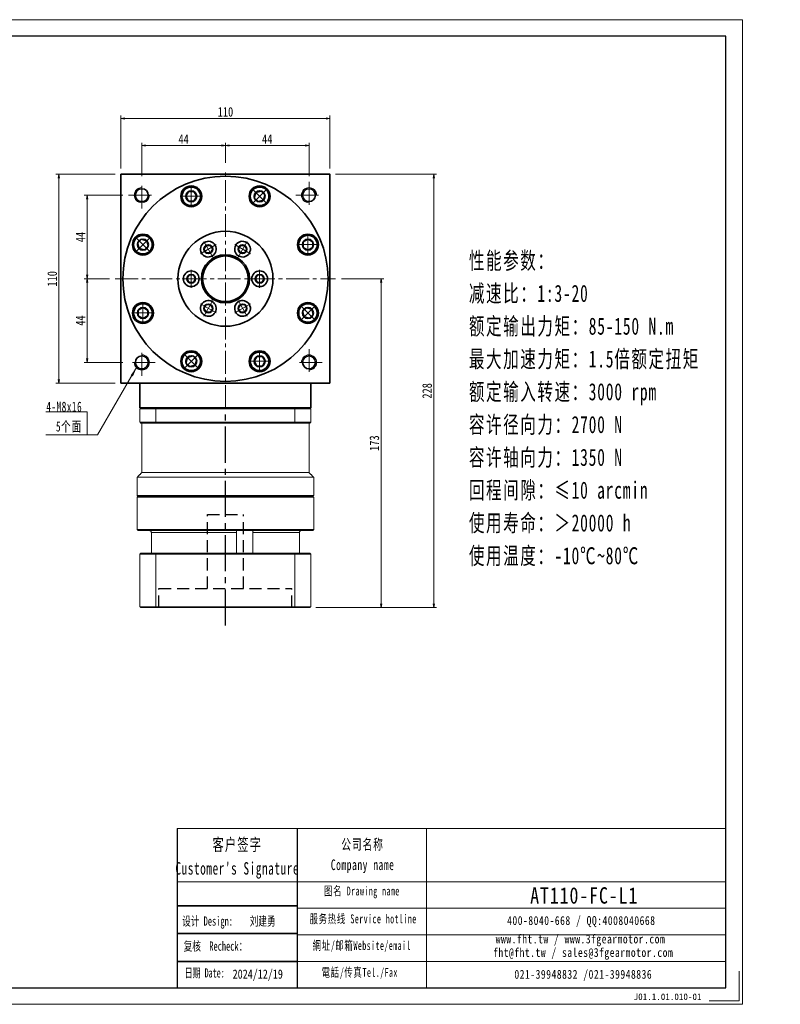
# Model space of a CAD drawing. Header units: millimetres. Extents: x -17 to 740, y 6 to 524.
# Tile 4 of 4: x 339 to 740, y 6 to 524. Entities that reach past the tile are written whole.
import ezdxf

# ---------------------------------------------------------------- set-up
doc = ezdxf.new("R2010")
doc.units = ezdxf.units.MM
doc.set_wipeout_variables(frame=1)
for name, pattern in [('CENTER2', [28.575, 19.05, -3.175, 3.175, -3.175]), ('DASHED2', [9.525, 6.35, -3.175]), ('点画线', [18, 12, -2, 2, -2])]:
    doc.linetypes.add(name, pattern=pattern)
for name, color, linetype in [('3中心线层', 1, 'CENTER2'), ('4虚线层', 6, 'DASHED2'), ('6文字层', 3, 'Continuous'), ('7标注层', 4, 'Continuous')]:
    doc.layers.add(name, color=color, linetype=linetype)
for name, color, linetype, lineweight in [('EB0', 7, 'Continuous', 35), ('SLD-0', 7, 'Continuous', 18), ('中心线层', 1, '点画线', 18), ('图框_外框线', 7, 'Continuous', 18), ('尺寸线层', 3, 'Continuous', 18), ('粗实线层', 7, 'Continuous', 35)]:
    doc.layers.add(name, color=color, linetype=linetype, lineweight=lineweight)
doc.styles.add('SLDTEXTSTYLE4', font='SimSun.ttf', dxfattribs={"width": 0.611111})
doc.styles.add('宋体', font='SimSun.ttf', dxfattribs={"width": 0.8})
doc.styles.add('标准', font='txt', dxfattribs={"width": 0.667})
doc.styles.add('样式 1', font='SimSun.ttf')
doc.dimstyles.new('A水平标注$0', dxfattribs={"dimtxt": 3.5, "dimasz": 2, "dimexe": 1.5, "dimexo": 3, "dimgap": 1.1, "dimtad": 1, "dimtoh": 1, "dimdec": 4, "dimdsep": 46, "dimtxsty": '宋体', "dimblk": 'OPEN', "dimcen": 3, "dimclrd": 3, "dimclre": 3, "dimclrt": 6, "dimadec": 0, "dimazin": 0, "dimtm": 1e-09, "dimtfac": 1, "dimtdec": 4, "dimtix": 1, "dimtmove": 0, "dimatfit": 3, "dimldrblk": 'OPEN', "dimfxl": 0, "dimlwd": 13, "dimlwe": 13, "dimarcsym": 0})

# ---------------------------------------------------------------- blocks, each defined once
blk = doc.blocks.new('_Open')
at = {"color": 0, "linetype": 'ByBlock', "lineweight": -2}
for p, q in [((-1, 0.17), (0, 0)), ((-1, -0.17), (0, 0)), ((0, 0), (-1, 0))]:
    blk.add_line(p, q, dxfattribs=at)
blk = doc.blocks.new('*D16')
at = {"layer": 'Defpoints', "color": 0, "transparency": 16777216}
for p in [(502.7, 472.46), (392.7, 443.04), (502.7, 443.04)]:
    blk.add_point(p, dxfattribs=at)
at = {"layer": '尺寸线层', "color": 3, "lineweight": 13, "transparency": 16777216}
for p, q in [((392.7, 446.04), (392.7, 473.96)), ((394.7, 472.46), (500.7, 472.46)), ((502.7, 446.04), (502.7, 473.96))]:
    blk.add_line(p, q, dxfattribs=at)
at = {"layer": '尺寸线层', "color": 3, "lineweight": 13, "transparency": 16777216, "xscale": 2, "yscale": 2, "zscale": 2, "rotation": 180}
blk.add_blockref('_Open', (392.7, 472.46), dxfattribs=at)
at = {"layer": '尺寸线层', "color": 3, "lineweight": 13, "transparency": 16777216, "xscale": 2, "yscale": 2, "zscale": 2}
blk.add_blockref('_Open', (502.7, 472.46), dxfattribs=at)
at = {"layer": '尺寸线层', "color": 6, "transparency": 16777216, "insert": (447.7, 475.9), "char_height": 5, "attachment_point": 5, "style": '宋体', "bg_fill": 3, "box_fill_scale": 1.1, "bg_fill_color": 257, "bg_fill_transparency": 0}
blk.add_mtext('110', dxfattribs=at)
blk = doc.blocks.new('*D17')
at = {"layer": 'Defpoints', "color": 0, "transparency": 16777216}
for p in [(359.98, 443.04), (392.7, 443.04), (392.7, 333.04)]:
    blk.add_point(p, dxfattribs=at)
at = {"layer": '尺寸线层', "color": 3, "lineweight": 13, "transparency": 16777216}
for p, q in [((389.7, 443.04), (358.48, 443.04)), ((359.98, 335.04), (359.98, 441.04)), ((389.7, 333.04), (358.48, 333.04))]:
    blk.add_line(p, q, dxfattribs=at)
at = {"layer": '尺寸线层', "color": 3, "lineweight": 13, "transparency": 16777216, "xscale": 2, "yscale": 2, "zscale": 2}
for p, rotation in [((359.98, 443.04), 90), ((359.98, 333.04), 270)]:
    blk.add_blockref('_Open', p, dxfattribs=dict(at, rotation=rotation))
at = {"layer": '尺寸线层', "color": 6, "transparency": 16777216, "insert": (356.54, 388.04), "char_height": 5, "attachment_point": 5, "rotation": 90, "style": '宋体', "bg_fill": 3, "box_fill_scale": 1.1, "bg_fill_color": 257, "bg_fill_transparency": 0}
blk.add_mtext('110', dxfattribs=at)
blk = doc.blocks.new('*D18')
at = {"layer": 'Defpoints', "color": 0, "transparency": 16777216}
for p in [(396.7, 432.04), (374.85, 388.04), (389.7, 388.04)]:
    blk.add_point(p, dxfattribs=at)
at = {"layer": '尺寸线层', "color": 3, "lineweight": 13, "transparency": 16777216}
for p, q in [((393.7, 432.04), (373.35, 432.04)), ((374.85, 430.04), (374.85, 390.04)), ((386.7, 388.04), (373.35, 388.04))]:
    blk.add_line(p, q, dxfattribs=at)
at = {"layer": '尺寸线层', "color": 3, "lineweight": 13, "transparency": 16777216, "xscale": 2, "yscale": 2, "zscale": 2}
for p, rotation in [((374.85, 432.04), 90), ((374.85, 388.04), 270)]:
    blk.add_blockref('_Open', p, dxfattribs=dict(at, rotation=rotation))
at = {"layer": '尺寸线层', "color": 6, "transparency": 16777216, "insert": (371.43, 410.04), "char_height": 5, "attachment_point": 5, "rotation": 90, "style": '宋体', "bg_fill": 3, "box_fill_scale": 1.1, "bg_fill_color": 257, "bg_fill_transparency": 0}
blk.add_mtext('44', dxfattribs=at)
blk = doc.blocks.new('*D19')
at = {"layer": 'Defpoints', "color": 0, "transparency": 16777216}
for p in [(389.7, 388.04), (374.85, 344.04), (396.7, 344.04)]:
    blk.add_point(p, dxfattribs=at)
at = {"layer": '尺寸线层', "color": 3, "lineweight": 13, "transparency": 16777216}
for p, q in [((386.7, 388.04), (373.35, 388.04)), ((374.85, 386.04), (374.85, 346.04)), ((393.7, 344.04), (373.35, 344.04))]:
    blk.add_line(p, q, dxfattribs=at)
at = {"layer": '尺寸线层', "color": 3, "lineweight": 13, "transparency": 16777216, "xscale": 2, "yscale": 2, "zscale": 2}
for p, rotation in [((374.85, 388.04), 90), ((374.85, 344.04), 270)]:
    blk.add_blockref('_Open', p, dxfattribs=dict(at, rotation=rotation))
at = {"layer": '尺寸线层', "color": 6, "transparency": 16777216, "insert": (371.43, 366.04), "char_height": 5, "attachment_point": 5, "rotation": 90, "style": '宋体', "bg_fill": 3, "box_fill_scale": 1.1, "bg_fill_color": 257, "bg_fill_transparency": 0}
blk.add_mtext('44', dxfattribs=at)
blk = doc.blocks.new('*D20')
at = {"layer": 'Defpoints', "color": 0, "transparency": 16777216}
for p in [(447.7, 458.19), (447.7, 446.04), (403.7, 439.04)]:
    blk.add_point(p, dxfattribs=at)
at = {"layer": '尺寸线层', "color": 3, "lineweight": 13, "transparency": 16777216}
for p, q in [((403.7, 442.04), (403.7, 459.69)), ((405.7, 458.19), (445.7, 458.19)), ((447.7, 449.04), (447.7, 459.69))]:
    blk.add_line(p, q, dxfattribs=at)
at = {"layer": '尺寸线层', "color": 3, "lineweight": 13, "transparency": 16777216, "xscale": 2, "yscale": 2, "zscale": 2, "rotation": 180}
blk.add_blockref('_Open', (403.7, 458.19), dxfattribs=at)
at = {"layer": '尺寸线层', "color": 3, "lineweight": 13, "transparency": 16777216, "xscale": 2, "yscale": 2, "zscale": 2}
blk.add_blockref('_Open', (447.7, 458.19), dxfattribs=at)
at = {"layer": '尺寸线层', "color": 6, "transparency": 16777216, "insert": (425.7, 461.6), "char_height": 5, "attachment_point": 5, "style": '宋体', "bg_fill": 3, "box_fill_scale": 1.1, "bg_fill_color": 257, "bg_fill_transparency": 0}
blk.add_mtext('44', dxfattribs=at)
blk = doc.blocks.new('*D21')
at = {"layer": 'Defpoints', "color": 0, "transparency": 16777216}
for p in [(491.7, 458.19), (447.7, 446.04), (491.7, 439.04)]:
    blk.add_point(p, dxfattribs=at)
at = {"layer": '尺寸线层', "color": 3, "lineweight": 13, "transparency": 16777216}
for p, q in [((447.7, 449.04), (447.7, 459.69)), ((449.7, 458.19), (489.7, 458.19)), ((491.7, 442.04), (491.7, 459.69))]:
    blk.add_line(p, q, dxfattribs=at)
at = {"layer": '尺寸线层', "color": 3, "lineweight": 13, "transparency": 16777216, "xscale": 2, "yscale": 2, "zscale": 2, "rotation": 180}
blk.add_blockref('_Open', (447.7, 458.19), dxfattribs=at)
at = {"layer": '尺寸线层', "color": 3, "lineweight": 13, "transparency": 16777216, "xscale": 2, "yscale": 2, "zscale": 2}
blk.add_blockref('_Open', (491.7, 458.19), dxfattribs=at)
at = {"layer": '尺寸线层', "color": 6, "transparency": 16777216, "insert": (469.7, 461.6), "char_height": 5, "attachment_point": 5, "style": '宋体', "bg_fill": 3, "box_fill_scale": 1.1, "bg_fill_color": 257, "bg_fill_transparency": 0}
blk.add_mtext('44', dxfattribs=at)
blk = doc.blocks.new('*X5')
at = {"layer": '中心线层', "linetype": '点画线', "lineweight": 18}
for p, q in [((0, -5.64), (0, 5.64)), ((-5.64, 0), (5.64, 0))]:
    blk.add_line(p, q, dxfattribs=at)
at = {"layer": '粗实线层'}
for p, q in [((-2.89, 0), (-1.44, 2.5)), ((-2.89, 0), (-1.44, -2.5)), ((-1.44, 2.5), (1.44, 2.5)), ((2.89, 0), (1.44, 2.5)), ((2.89, 0), (1.44, 2.5)), ((2.89, 0), (1.44, -2.5)), ((-1.44, -2.5), (1.44, -2.5))]:
    blk.add_line(p, q, dxfattribs=at)
blk.add_circle((0, 0), 2.89, dxfattribs=at)
for start, end in [(0, 180), (180, 360)]:
    blk.add_arc((0, 0), 4.89, start, end, dxfattribs=at)
blk = doc.blocks.new('*X6')
at = {"layer": '尺寸线层', "linetype": 'Continuous'}
blk.add_hatch(color=0, dxfattribs=at).paths.add_polyline_path([(26.13, 35.68), (24, 30.67), (22.84, 31.35)], flags=0)
at = {"layer": '尺寸线层', "color": 0, "linetype": 'Continuous'}
blk.add_line((26.13, 35.68), (5.4, 0), dxfattribs=at)
at = {"layer": '尺寸线层', "color": 0}
for p, q in [((0, 12.11), (-21.83, 12.11)), ((0, 0), (0, 12.11)), ((0, 0), (-21.83, 0)), ((5.4, 0), (0, 0))]:
    blk.add_line(p, q, dxfattribs=at)
at = {"layer": '尺寸线层', "color": 0, "insert": (-2.7, 1.08), "char_height": 5.4, "width": 36.2438, "attachment_point": 9, "line_spacing_factor": 1.15057, "style": '标准'}
blk.add_mtext('\\T1.1;4-M8x16\\P5个面', dxfattribs=at)
blk = doc.blocks.new('*X10')
at = {"layer": '中心线层', "linetype": '点画线', "lineweight": 18}
for p, q in [((-4.76, 0), (4.76, 0)), ((0, -4.76), (0, 4.76))]:
    blk.add_line(p, q, dxfattribs=at)
at = {"layer": '粗实线层'}
for p, q in [((-2.31, 0), (-1.15, 2)), ((-2.31, 0), (-1.15, -2)), ((-1.15, 2), (1.15, 2)), ((2.31, 0), (1.15, 2)), ((2.31, 0), (1.15, 2)), ((2.31, 0), (1.15, -2)), ((-1.15, -2), (1.15, -2))]:
    blk.add_line(p, q, dxfattribs=at)
blk.add_circle((0, 0), 2.31, dxfattribs=at)
for start, end in [(0, 180), (180, 360)]:
    blk.add_arc((0, 0), 4.14, start, end, dxfattribs=at)
blk = doc.blocks.new('3432432432')
at = {"color": 7, "linetype": 'Continuous'}
for radius in [25, 12.68, 12]:
    blk.add_circle((0, 0), radius, dxfattribs=at)
at = {"layer": '粗实线层'}
for p, rotation in [((-9, 15.59), 299.9999999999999), ((9, 15.59), 240), ((18, 0), 180), ((-9, -15.59), 59.99999999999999), ((9, -15.59), 120)]:
    blk.add_blockref('*X10', p, dxfattribs=dict(at, rotation=rotation))
blk.add_blockref('*X10', (-18, 0), dxfattribs=at)
blk = doc.blocks.new('*D14')
at = {"layer": 'Defpoints', "color": 0, "transparency": 16777216}
for p in [(505.7, 388.04), (529.61, 388.04), (492.3, 215.04)]:
    blk.add_point(p, dxfattribs=at)
at = {"layer": '尺寸线层', "color": 3, "lineweight": 13, "transparency": 16777216}
for p, q in [((508.7, 388.04), (531.11, 388.04)), ((529.61, 217.04), (529.61, 386.04)), ((495.3, 215.04), (531.11, 215.04))]:
    blk.add_line(p, q, dxfattribs=at)
at = {"layer": '尺寸线层', "color": 3, "lineweight": 13, "transparency": 16777216, "xscale": 2, "yscale": 2, "zscale": 2}
for p, rotation in [((529.61, 388.04), 90), ((529.61, 215.04), 270)]:
    blk.add_blockref('_Open', p, dxfattribs=dict(at, rotation=rotation))
at = {"layer": '尺寸线层', "color": 6, "transparency": 16777216, "insert": (526.11, 301.54), "char_height": 5, "attachment_point": 5, "rotation": 90, "style": '宋体', "bg_fill": 3, "box_fill_scale": 1.1, "bg_fill_color": 256, "bg_fill_true_color": 13158600, "bg_fill_transparency": 0}
blk.add_mtext('173', dxfattribs=at)
blk = doc.blocks.new('*D15')
at = {"layer": 'Defpoints', "color": 0, "transparency": 16777216}
for p in [(502.7, 443.04), (492.3, 215.04), (557.36, 215.04)]:
    blk.add_point(p, dxfattribs=at)
at = {"layer": '尺寸线层', "color": 3, "lineweight": 13, "transparency": 16777216}
for p, q in [((505.7, 443.04), (558.86, 443.04)), ((557.36, 441.04), (557.36, 217.04)), ((495.3, 215.04), (558.86, 215.04))]:
    blk.add_line(p, q, dxfattribs=at)
at = {"layer": '尺寸线层', "color": 3, "lineweight": 13, "transparency": 16777216, "xscale": 2, "yscale": 2, "zscale": 2}
for p, rotation in [((557.36, 443.04), 90), ((557.36, 215.04), 270)]:
    blk.add_blockref('_Open', p, dxfattribs=dict(at, rotation=rotation))
at = {"layer": '尺寸线层', "color": 6, "transparency": 16777216, "insert": (553.86, 329.04), "char_height": 5, "attachment_point": 5, "rotation": 90, "style": '宋体', "bg_fill": 3, "box_fill_scale": 1.1, "bg_fill_color": 256, "bg_fill_true_color": 13158600, "bg_fill_transparency": 0}
blk.add_mtext('228', dxfattribs=at)

msp = doc.modelspace()

# ---------------------------------------------------------------- linework, layer by layer
at = {"color": 7, "linetype": 'Continuous', "lineweight": 15}
for p, q in [((402.69622, 319.54193), (411.10387, 319.54193)), ((402.69622, 312.54193), (402.69622, 319.54193)), ((411.28193, 320.04193), (403.19622, 320.04193)), ((411.10387, 319.54193), (484.28857, 319.54193)), ((411.10387, 319.54193), (411.10387, 312.54193)), ((484.1105, 320.04193), (411.28193, 320.04193)), ((484.28857, 312.54193), (484.28857, 319.54193)), ((411.10387, 312.54193), (402.69622, 312.54193)), ((403.19622, 312.04193), (411.28193, 312.04193)), ((484.28857, 312.54193), (411.10387, 312.54193)), ((411.28193, 312.04193), (484.1105, 312.04193)), ((401.19622, 273.04193), (447.69622, 273.04193)), ((447.69622, 273.54193), (401.69622, 273.54193)), ((408.69545, 254.54193), (453.52465, 254.54193)), ((408.69545, 243.54193), (408.69545, 254.54193)), ((453.52465, 254.54193), (453.52465, 243.54193)), ((462.05607, 243.54193), (462.05607, 254.54193)), ((462.05607, 254.54193), (486.69698, 254.54193)), ((486.69698, 254.54193), (486.69698, 243.54193)), ((402.69622, 243.14193), (411.10387, 243.14193)), ((402.69622, 243.14193), (402.69622, 215.44193)), ((411.24625, 243.54193), (403.09622, 243.54193)), ((411.10387, 243.14193), (411.10387, 215.44193)), ((411.10387, 243.14193), (484.28857, 243.14193)), ((484.14618, 243.54193), (411.24625, 243.54193)), ((484.28857, 243.14193), (484.28857, 215.44193)), ((411.10387, 215.44193), (402.69622, 215.44193)), ((403.09622, 215.04193), (411.24625, 215.04193)), ((484.28857, 215.44193), (411.10387, 215.44193)), ((411.24625, 215.04193), (484.14618, 215.04193))]:
    msp.add_line(p, q, dxfattribs=at)
msp.add_line((485.42453, 98.65001), (485.42453, 14.87713))
for points in [[(403.19622, 320.04193), (402.69622, 319.54193)], [(411.28193, 320.04193), (411.10387, 319.54193)], [(484.1105, 320.04193), (484.28857, 319.54193)], [(402.69622, 312.54193), (403.19622, 312.04193)], [(403.69622, 286.04193), (403.69622, 312.04193)], [(411.10387, 312.54193), (411.28193, 312.04193)], [(484.28857, 312.54193), (484.1105, 312.04193)], [(401.19622, 283.54193), (403.69622, 286.04193)], [(401.19622, 274.04193), (401.19622, 283.54193)], [(401.69622, 273.54193), (401.19622, 274.04193)], [(401.19622, 273.04193), (401.69622, 273.54193)], [(401.19622, 256.04193), (401.19622, 273.04193)], [(401.69622, 255.54193), (401.19622, 256.04193)], [(402.69622, 243.14193), (403.09622, 243.54193)], [(411.10387, 243.14193), (411.24625, 243.54193)], [(484.28857, 243.14193), (484.14618, 243.54193)], [(402.69622, 215.44193), (403.09622, 215.04193)], [(411.24625, 215.04193), (411.10387, 215.44193)], [(484.14618, 215.04193), (484.28857, 215.44193)]]:
    msp.add_open_spline(points, degree=1, dxfattribs=at)
for points, knots in [([(408.69545, 254.54193), (408.68522, 254.65201), (408.66475, 254.87215), (408.50518, 255.16704), (408.26596, 255.39497), (407.98848, 255.52271), (407.79797, 255.53635), (407.71999, 255.54193)], [0, 0, 0, 0, 0.324175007, 0.648284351, 0.979229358, 1.316860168, 1.550819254, 1.550819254, 1.550819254, 1.550819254]), ([(453.49463, 255.4184), (453.49416, 255.41093), (453.49118, 255.36384), (453.50383, 255.18066), (453.52, 254.88766), (453.5231, 254.65719), (453.52465, 254.54193)], [0, 0, 0, 0, 0.0513915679, 0.3237471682, 0.6004135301, 0.8771995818, 0.8771995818, 0.8771995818, 0.8771995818]), ([(462.05607, 254.54193), (462.06269, 254.65201), (462.07595, 254.87215), (462.17528, 255.16704), (462.31172, 255.39497), (462.45339, 255.52271), (462.53591, 255.53635), (462.56969, 255.54193)], [0, 0, 0, 0, 0.251379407, 0.502707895, 0.759337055, 1.021150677, 1.202572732, 1.202572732, 1.202572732, 1.202572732]), ([(487.67244, 255.54193), (487.65555, 255.54165), (487.53023, 255.53957), (487.298, 255.48624), (487.01734, 255.31099), (486.80844, 255.04758), (486.70889, 254.77373), (486.70001, 254.60092), (486.69698, 254.54193)], [0, 0, 0, 0, 0.05070556, 0.376081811, 0.704498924, 1.040598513, 1.377079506, 1.551483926, 1.551483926, 1.551483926, 1.551483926])]:
    msp.add_open_spline(points, degree=3, knots=knots, dxfattribs=at)
at = {"layer": '3中心线层'}
msp.add_line((447.69971, 205.52803), (447.69767, 320.04193), dxfattribs=at)
at = {"layer": '4虚线层'}
for p, q in [((438.19867, 264.04193), (457.19867, 264.04193)), ((438.19937, 225.04193), (438.19867, 264.04193)), ((457.19937, 225.04193), (457.19867, 264.04193)), ((412.69937, 225.04193), (482.69937, 225.04193)), ((412.69954, 215.04193), (412.69937, 225.04193)), ((482.69954, 215.04193), (482.69937, 225.04193))]:
    msp.add_line(p, q, dxfattribs=at)
at = {"layer": '7标注层', "color": 0}
msp.add_line((422.23098, 98.65001), (422.23098, 14.89146), dxfattribs=at)
at = {"layer": 'EB0'}
for p, q in [((492.69622, 320.04193), (402.69622, 320.04193)), ((487.69622, 320.04193), (492.69622, 320.04193))]:
    msp.add_line(p, q, dxfattribs=at)
at = {"layer": '中心线层'}
for p, q in [((447.69622, 320.04193), (447.69622, 446.03713)), ((403.69622, 425.04193), (403.69622, 439.04193)), ((491.69622, 439.04193), (491.69622, 425.04193)), ((396.69622, 432.04193), (410.69622, 432.04193)), ((484.69622, 432.04193), (498.69622, 432.04193)), ((389.69622, 388.04193), (505.69622, 388.04193)), ((403.69622, 337.04193), (403.69622, 351.04193)), ((491.69622, 351.04193), (491.69622, 337.04193)), ((410.69622, 344.04193), (396.69622, 344.04193)), ((498.69622, 344.04193), (484.69622, 344.04193))]:
    msp.add_line(p, q, dxfattribs=at)
at = {"layer": '图框_外框线'}
for p, q in [((422.23098, 98.65001), (485.42453, 98.65001)), ((485.42453, 98.65001), (485.42453, 14.89146)), ((485.42453, 98.65001), (711.04366, 98.65001)), ((553.51133, 98.65001), (553.51133, 14.89146)), ((422.23098, 70.69972), (485.42453, 70.69972)), ((485.42453, 70.69972), (711.04366, 70.69972)), ((485.42453, 56.72457), (711.04366, 56.72457)), ((485.42453, 42.74942), (711.04366, 42.74942)), ((485.42453, 28.77427), (711.04366, 28.77427))]:
    msp.add_line(p, q, dxfattribs=at)
at = {"layer": '图框_外框线', "color": 3}
msp.add_lwpolyline([(718.02352, 23.61627), (718.02352, 7.9116), (702.31885, 7.9116)], dxfattribs=at)
at = {"layer": '粗实线层'}
for p, q in [((402.69622, 320.04193), (402.69622, 333.04193)), ((402.69622, 333.04193), (492.69622, 333.04193)), ((492.69622, 320.04193), (492.69622, 333.04193)), ((485.42453, 57.92963), (422.23098, 57.92963)), ((485.42453, 43.35195), (422.23098, 43.35195)), ((485.42453, 28.77427), (422.23098, 28.77427))]:
    msp.add_line(p, q, dxfattribs=at)
for points in [[(392.69622, 333.04193), (392.69622, 443.04193)], [(392.69622, 442.44193), (392.69622, 443.04193), (502.69622, 443.04193), (502.69622, 442.44193)], [(502.69622, 333.04193), (502.69622, 443.04193)], [(502.69622, 333.04193), (392.69622, 333.04193)]]:
    msp.add_lwpolyline(points, dxfattribs=at)
for centre, radius in [((403.69622, 432.04193), 3.4), ((491.69622, 432.04193), 3.4), ((491.11856, 406.02805), 5.5), ((491.11856, 370.0558), 5.5), ((403.69622, 344.04193), 3.4), ((429.7101, 344.61959), 5.5), ((465.68234, 344.61959), 5.5), ((491.69622, 344.04193), 3.4)]:
    msp.add_circle(centre, radius, dxfattribs=at)
at = {"layer": '粗实线层', "lineweight": 18}
for centre, start, end in [((403.69622, 432.04193), 90, 360), ((491.69622, 432.04193), 0, 270), ((403.69622, 344.04193), 180, 90), ((491.69622, 344.04193), 270, 180)]:
    msp.add_arc(centre, 4, start, end, dxfattribs=at)

# ---------------------------------------------------------------- texts
at = {"layer": '6文字层', "attachment_point": 1, "style": '样式 1'}
for s, insert, char_height, width in [('{\\fNSimSun|b0|i0|c134|p49;\\W0.667;\\C1;设计 \\fNSimSun|b0|i0|c0|p49;Design: \\fNSimSun|b0|i0|c134|p49;  \\fNSimSun|b0|i0|c0|p49; \\fNSimSun|b0|i0|c134|p49;刘建勇}', (424.93892, 52.40724), 4.85922588, 50.2375624), ('{\\fNSimSun|b0|i0|c134|p49;\\W0.667;\\C1;复核  Recheck：}', (425.71908, 39.2305), 4.8592259, 50.2375624), ('J01.1.01.010-01', (662.56269, 11.91189), 3.5, 43.304423)]:
    msp.add_mtext(s, dxfattribs=dict(at, insert=insert, char_height=char_height, width=width))
at = {"layer": '6文字层', "color": 1, "insert": (439.98485, 24.50995), "char_height": 4.8592259, "width": 50.2375624, "attachment_point": 1, "style": '样式 1'}
msp.add_mtext('\\pi11.51295;{\\fNSimSun|b0|i0|c134|p49;\\W0.8;2024/12/19}', dxfattribs=at)
at = {"layer": 'SLD-0', "color": 1, "attachment_point": 2, "line_spacing_factor": 1.15057}
for s, insert, char_height, width, style in [("{\\fNSimSun|b0|i0|c134|p49;\\T1.1;客户签字\\PCustomer's Signature}", (453.93668, 93.4791), 6.5217357, 81.1310644, '标准'), ('{\\fNSimSun|b0|i0|c134|p49;\\T1.1;公司名称\\PCompany name}', (519.89976, 93.13289), 5.5900592, 72.3738124, '标准'), ('{\\fNSimSun|b0|i0|c134|p49;\\T1.1;图名 Drawing name}', (519.51765, 68.1236), 4.6583826, 59.5745851, '标准'), ('\\pt32.60866;{\\H1.5456x;\\T1.1;\\C256;AT110-FC-L1}', (636.54219, 67.79663), 5.5900592, 47.4618007, '宋体'), ('{\\fNSimSun|b0|i0|c134|p49;\\T1.1;服务热线 Service hotline}', (520.17824, 53.47541), 4.6583826, 66.371811, '标准'), ('\\T1.1;400-8040-668 / QQ:4008040668', (635.00914, 52.5853), 4.6583826, 135.6307169, '宋体'), ('\\T1.1;www.fht.tw / www.3fgearmotor.com ', (634.57961, 42.88251), 4.6583826, 135.7833996, '宋体'), ('{\\fNSimSun|b0|i0|c134|p49;\\T1.1;網址/邮箱Website/email}', (519.45289, 39.44043), 4.6583826, 69.086808, '标准'), ('\\pt55.90059;{\\T1.1;fht@fht.tw / sales@3fgearmotor.com }', (635.9993, 35.78903), 4.6583826, 135.7833996, '宋体'), ('{\\fNSimSun|b0|i0|c134|p49;\\T1.1;電話/传真Tel./Fax}', (518.4092, 25.29603), 4.6583826, 69.9177199, '标准'), ('\\T1.1;021-39948832 /021-39948836 ', (636.04801, 24.27751), 4.6583826, 103.6808973, '宋体')]:
    msp.add_mtext(s, dxfattribs=dict(at, insert=insert, char_height=char_height, width=width, style=style))
at = {"layer": 'SLD-0', "color": 1, "insert": (436.80893, 25.14246), "char_height": 4.8592259, "width": 72.0654424, "attachment_point": 2, "style": 'SLDTEXTSTYLE4'}
msp.add_mtext('{\\fNSimSun|b0|i0|c134|p49;日期 Date:}', dxfattribs=at)
at = {"layer": '尺寸线层', "insert": (575.85236, 402.14884), "char_height": 9, "width": 199.8027981, "attachment_point": 1, "line_spacing_factor": 1.15057, "style": '标准'}
msp.add_mtext('{\\fNSimSun|b0|i0|c134|p49;\\T1.1;性能参数：\\P减速比：1:3-20\\P额定输出力矩：85-150 N.m\\P最大加速力矩：1.5倍额定扭矩\\P额定输入转速：3000 rpm\\P容许径向力：2700 N\\P容许轴向力：1350 N\\P回程间隙：≤10 arcmin\\P使用寿命：＞20000 h\\P使用温度：-10℃~80℃}', dxfattribs=at)

# ---------------------------------------------------------------- next in the draw order: dimensions: what is measured, and where the dimension line sits
at = {"layer": '尺寸线层'}
dim = msp.add_linear_dim(base=(502.69622, 472.45689), p1=(392.69622, 443.04193), p2=(502.69622, 443.04193), dimstyle='A水平标注$0', override={"dimtxt": 5, "dimgap": 1, "dimdec": 1, "dimpost": '<>', "dimblk": 'Open', "dimtvp": 0.1, "dimtfill": 1, "dimtfillclr": 256}, dxfattribs=at)
dim.commit()
dim.dimension.update_dxf_attribs({"geometry": '*D16', "text_midpoint": (447.69622, 472.45689), "dimtype": 160})

# ---------------------------------------------------------------- next in the draw order: dimensions: what is measured, and where the dimension line sits
dim = msp.add_linear_dim(base=(447.69622, 458.18581), p1=(403.69622, 439.04193), p2=(447.69622, 446.03713), dimstyle='A水平标注$0', override={"dimtxt": 5, "dimgap": 1, "dimdec": 1, "dimpost": '<>', "dimblk": 'Open', "dimtvp": 0.1, "dimtfill": 1, "dimtfillclr": 256}, dxfattribs=at)
dim.commit()
dim.dimension.update_dxf_attribs({"geometry": '*D20', "text_midpoint": (425.69622, 458.18581), "dimtype": 160})
dim = msp.add_linear_dim(base=(359.98015, 443.04193), p1=(392.69622, 333.04193), p2=(392.69622, 443.04193), angle=90, dimstyle='A水平标注$0', override={"dimtxt": 5, "dimgap": 1, "dimdec": 1, "dimpost": '<>', "dimblk": 'Open', "dimtvp": 0.1, "dimtfill": 1, "dimtfillclr": 256}, dxfattribs=at)
dim.commit()
dim.dimension.update_dxf_attribs({"geometry": '*D17', "text_midpoint": (359.98015, 388.04193), "dimtype": 160})

# ---------------------------------------------------------------- next in the draw order: linework, layer by layer
at = {"layer": '粗实线层'}
msp.add_circle((429.7101, 431.46426), 5.5, dxfattribs=at)

# ---------------------------------------------------------------- next in the draw order: dimensions: what is measured, and where the dimension line sits
at = {"layer": '尺寸线层'}
dim = msp.add_linear_dim(base=(491.69622, 458.18581), p1=(447.69622, 446.03713), p2=(491.69622, 439.04193), dimstyle='A水平标注$0', override={"dimtxt": 5, "dimgap": 1, "dimdec": 1, "dimpost": '<>', "dimblk": 'Open', "dimtvp": 0.1, "dimtfill": 1, "dimtfillclr": 256}, dxfattribs=at)
dim.commit()
dim.dimension.update_dxf_attribs({"geometry": '*D21', "text_midpoint": (469.69622, 458.18581), "dimtype": 160})
dim = msp.add_linear_dim(base=(374.84524, 388.04193), p1=(396.69622, 432.04193), p2=(389.69622, 388.04193), angle=270, dimstyle='A水平标注$0', override={"dimtxt": 5, "dimgap": 1, "dimdec": 1, "dimpost": '<>', "dimblk": 'Open', "dimtvp": 0.1, "dimtfill": 1, "dimtfillclr": 256}, dxfattribs=at)
dim.commit()
dim.dimension.update_dxf_attribs({"geometry": '*D18', "text_midpoint": (374.84524, 410.04193), "dimtype": 160})

# ---------------------------------------------------------------- next in the draw order: linework, layer by layer
at = {"layer": '粗实线层'}
for centre in [(465.68234, 431.46426), (404.27388, 406.02805)]:
    msp.add_circle(centre, 5.5, dxfattribs=at)

# ---------------------------------------------------------------- next in the draw order: block references
at = {"layer": '粗实线层', "rotation": 315.0000000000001}
msp.add_blockref('*X5', (465.68234, 431.46426), dxfattribs=at)

# ---------------------------------------------------------------- next in the draw order: dimensions: what is measured, and where the dimension line sits
at = {"layer": '尺寸线层'}
dim = msp.add_linear_dim(base=(374.84524, 344.04193), p1=(389.69622, 388.04193), p2=(396.69622, 344.04193), angle=270, dimstyle='A水平标注$0', override={"dimtxt": 5, "dimgap": 1, "dimdec": 1, "dimpost": '<>', "dimblk": 'Open', "dimtvp": 0.1, "dimtfill": 1, "dimtfillclr": 256}, dxfattribs=at)
dim.commit()
dim.dimension.update_dxf_attribs({"geometry": '*D19', "text_midpoint": (374.84524, 366.04193), "dimtype": 160})

# ---------------------------------------------------------------- next in the draw order: linework, layer by layer
at = {"layer": '粗实线层'}
for centre, radius in [((447.69622, 388.04193), 54), ((404.27388, 370.0558), 5.5)]:
    msp.add_circle(centre, radius, dxfattribs=at)

# ---------------------------------------------------------------- next in the draw order: block references
at = {"layer": '尺寸线层'}
msp.add_blockref('*X6', (374.98, 305.97609), dxfattribs=at)

# ---------------------------------------------------------------- next in the draw order: block references
at = {"layer": '粗实线层'}
msp.add_blockref('3432432432', (447.69622, 388.04193), dxfattribs=at)

# ---------------------------------------------------------------- next in the draw order: wipeouts: each hides what was drawn before it
for points in [[(434.6001, 431.46426), (434.53079, 432.28466), (434.53079, 432.28466), (434.11538, 433.5869), (433.35576, 434.72329), (432.31129, 435.60503), (431.06357, 436.16322), (429.7101, 436.35426), (429.7101, 436.35426), (429.7101, 436.35426), (428.35662, 436.16322), (427.1089, 435.60503), (426.06443, 434.72329), (425.30481, 433.5869), (424.88941, 432.28466), (424.88941, 432.28466), (424.88941, 432.28466), (424.8201, 431.46426), (424.8201, 431.46426), (424.8201, 431.46426), (424.98672, 430.19864), (425.47523, 429.01926), (426.25234, 428.00651), (427.2651, 427.2294), (428.44447, 426.74089), (429.7101, 426.57426), (429.7101, 426.57426), (429.7101, 426.57426), (431.22119, 426.8136), (432.58437, 427.50817), (433.66619, 428.58999), (434.36076, 429.95317)], [(407.73163, 409.4858), (407.10251, 410.0169), (407.10251, 410.0169), (405.88795, 410.64398), (404.54728, 410.9104), (403.18524, 410.79533), (401.90826, 410.30776), (400.81613, 409.4858), (400.81613, 409.4858), (400.81613, 409.4858), (399.99416, 408.39366), (399.5066, 407.11669), (399.39153, 405.75465), (399.65794, 404.41397), (400.28503, 403.19942), (400.28503, 403.19942), (400.28503, 403.19942), (400.81613, 402.5703), (400.81613, 402.5703), (400.81613, 402.5703), (401.82888, 401.79318), (403.00825, 401.30467), (404.27388, 401.13805), (405.5395, 401.30467), (406.71888, 401.79318), (407.73163, 402.5703), (407.73163, 402.5703), (407.73163, 402.5703), (408.6309, 403.80803), (409.10368, 405.26308), (409.10368, 406.79301), (408.6309, 408.24806)], [(491.11856, 401.13805), (491.93896, 401.20736), (491.93896, 401.20736), (493.24119, 401.62277), (494.37758, 402.38238), (495.25932, 403.42686), (495.81751, 404.67457), (496.00856, 406.02805), (496.00856, 406.02805), (496.00856, 406.02805), (495.81751, 407.38152), (495.25932, 408.62924), (494.37758, 409.67371), (493.24119, 410.43333), (491.93896, 410.84874), (491.93896, 410.84874), (491.93896, 410.84874), (491.11856, 410.91805), (491.11856, 410.91805), (491.11856, 410.91805), (489.85293, 410.75142), (488.67356, 410.26291), (487.6608, 409.4858), (486.88369, 408.47305), (486.39518, 407.29367), (486.22856, 406.02805), (486.22856, 406.02805), (486.22856, 406.02805), (486.46789, 404.51695), (487.16246, 403.15378), (488.24429, 402.07195), (489.60746, 401.37738)], [(404.27388, 374.9458), (403.45348, 374.87649), (403.45348, 374.87649), (402.15124, 374.46109), (401.01486, 373.70147), (400.13312, 372.657), (399.57492, 371.40928), (399.38388, 370.0558), (399.38388, 370.0558), (399.38388, 370.0558), (399.57492, 368.70233), (400.13312, 367.45461), (401.01486, 366.41014), (402.15124, 365.65052), (403.45348, 365.23512), (403.45348, 365.23512), (403.45348, 365.23512), (404.27388, 365.1658), (404.27388, 365.1658), (404.27388, 365.1658), (405.5395, 365.33243), (406.71888, 365.82094), (407.73163, 366.59805), (408.50874, 367.6108), (408.99726, 368.79018), (409.16388, 370.0558), (409.16388, 370.0558), (409.16388, 370.0558), (408.92455, 371.5669), (408.22997, 372.93007), (407.14815, 374.0119), (405.78497, 374.70647)], [(487.6608, 366.59805), (488.28992, 366.06695), (488.28992, 366.06695), (489.50448, 365.43987), (490.84516, 365.17345), (492.20719, 365.28852), (493.48417, 365.77609), (494.57631, 366.59805), (494.57631, 366.59805), (494.57631, 366.59805), (495.39827, 367.69019), (495.88584, 368.96717), (496.00091, 370.3292), (495.73449, 371.66988), (495.10741, 372.88444), (495.10741, 372.88444), (495.10741, 372.88444), (494.57631, 373.51356), (494.57631, 373.51356), (494.57631, 373.51356), (493.56356, 374.29067), (492.38418, 374.77918), (491.11856, 374.9458), (489.85293, 374.77918), (488.67356, 374.29067), (487.6608, 373.51356), (487.6608, 373.51356), (487.6608, 373.51356), (486.76153, 372.27582), (486.28876, 370.82077), (486.28876, 369.29084), (486.76153, 367.83579)], [(426.25234, 348.07734), (425.72124, 347.44822), (425.72124, 347.44822), (425.09416, 346.23366), (424.82774, 344.89299), (424.94282, 343.53095), (425.43038, 342.25397), (426.25234, 341.16184), (426.25234, 341.16184), (426.25234, 341.16184), (427.34448, 340.33987), (428.62146, 339.85231), (429.98349, 339.73724), (431.32417, 340.00365), (432.53873, 340.63074), (432.53873, 340.63074), (432.53873, 340.63074), (433.16785, 341.16184), (433.16785, 341.16184), (433.16785, 341.16184), (433.94496, 342.17459), (434.43347, 343.35396), (434.6001, 344.61959), (434.43347, 345.88521), (433.94496, 347.06459), (433.16785, 348.07734), (433.16785, 348.07734), (433.16785, 348.07734), (431.93011, 348.97661), (430.47506, 349.44938), (428.94513, 349.44938), (427.49008, 348.97661)], [(460.79234, 344.61959), (460.86165, 343.79919), (460.86165, 343.79919), (461.27706, 342.49695), (462.03667, 341.36057), (463.08115, 340.47883), (464.32887, 339.92063), (465.68234, 339.72959), (465.68234, 339.72959), (465.68234, 339.72959), (467.03581, 339.92063), (468.28353, 340.47883), (469.328, 341.36057), (470.08762, 342.49695), (470.50303, 343.79919), (470.50303, 343.79919), (470.50303, 343.79919), (470.57234, 344.61959), (470.57234, 344.61959), (470.57234, 344.61959), (470.40572, 345.88521), (469.9172, 347.06459), (469.14009, 348.07734), (468.12734, 348.85445), (466.94796, 349.34297), (465.68234, 349.50959), (465.68234, 349.50959), (465.68234, 349.50959), (464.17125, 349.27025), (462.80807, 348.57568), (461.72625, 347.49386), (461.03167, 346.13068)]]:
    msp.add_wipeout(points).dxf.layer = '粗实线层'

# ---------------------------------------------------------------- next in the draw order: linework, layer by layer
at = {"layer": '图框_外框线', "color": 3}
msp.add_lwpolyline([(-13.11617, 6.16664), (719.76848, 6.16664), (719.76848, 524.42079), (-13.11617, 524.42079)], close=True, dxfattribs=at)
at = {"layer": '图框_外框线', "color": 3, "lineweight": 25}
msp.add_lwpolyline([(30.50791, 14.89146), (711.04366, 14.89146), (711.04366, 515.69597), (30.50791, 515.69597)], close=True, dxfattribs=at)

# ---------------------------------------------------------------- next in the draw order: block references
at = {"layer": '粗实线层'}
msp.add_blockref('*X5', (429.7101, 431.46426), dxfattribs=at)
for p, rotation in [((404.27388, 406.02805), 45.00000000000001), ((491.11856, 406.02805), 270), ((404.27388, 370.0558), 90), ((491.11856, 370.0558), 225), ((429.7101, 344.61959), 135.0000000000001), ((465.68234, 344.61959), 180)]:
    msp.add_blockref('*X5', p, dxfattribs=dict(at, rotation=rotation))

# ---------------------------------------------------------------- next in the draw order: dimensions: what is measured, and where the dimension line sits
at = {"layer": '尺寸线层'}
dim = msp.add_linear_dim(base=(529.60867, 388.04193), p1=(492.29622, 215.04193), p2=(505.69622, 388.04193), angle=90, dimstyle='A水平标注$0', override={"dimtxt": 5, "dimgap": 1, "dimtad": 1, "dimjust": 0, "dimdec": 1, "dimlfac": 1, "dimpost": '<>', "dimse1": 0, "dimse2": 0, "dimsd1": 0, "dimsd2": 0, "dimtofl": 1, "dimtvp": 0.1}, dxfattribs=at)
dim.commit()
dim.dimension.update_dxf_attribs({"geometry": '*D14', "text_midpoint": (526.10867, 301.54193)})

# ---------------------------------------------------------------- next in the draw order: dimensions: what is measured, and where the dimension line sits
dim = msp.add_linear_dim(base=(557.35703, 215.04193), p1=(502.69622, 443.04193), p2=(492.29622, 215.04193), angle=90, dimstyle='A水平标注$0', override={"dimtxt": 5, "dimgap": 1, "dimdec": 1, "dimpost": '<>', "dimblk": 'Open', "dimtvp": 0.1, "dimtfill": 1, "dimtfillclr": 256}, dxfattribs=at)
dim.commit()
dim.dimension.update_dxf_attribs({"geometry": '*D15', "text_midpoint": (553.85703, 329.04193)})

# ---------------------------------------------------------------- next in the draw order: linework, layer by layer
at = {"color": 7, "linetype": 'Continuous', "lineweight": 15}
for p, q in [((492.19622, 320.04193), (484.1105, 320.04193)), ((484.28857, 319.54193), (492.69622, 319.54193)), ((492.69622, 319.54193), (492.69622, 312.54193)), ((484.1105, 312.04193), (492.19622, 312.04193)), ((492.69622, 312.54193), (484.28857, 312.54193)), ((491.69622, 286.04193), (403.69622, 286.04193)), ((494.19622, 283.54193), (401.19622, 283.54193)), ((494.19622, 274.04193), (401.19622, 274.04193)), ((401.69622, 273.54193), (493.69622, 273.54193)), ((493.69622, 273.54193), (447.69622, 273.54193)), ((447.69622, 273.04193), (494.19622, 273.04193)), ((494.19622, 256.04193), (401.19622, 256.04193)), ((401.69622, 255.54193), (493.69622, 255.54193)), ((492.29622, 243.54193), (484.14618, 243.54193)), ((484.28857, 243.14193), (492.69622, 243.14193)), ((492.69622, 243.14193), (492.69622, 215.44193)), ((484.14618, 215.04193), (492.29622, 215.04193)), ((492.69622, 215.44193), (484.28857, 215.44193))]:
    msp.add_line(p, q, dxfattribs=at)
for points in [[(492.19622, 320.04193), (492.69622, 319.54193)], [(491.69622, 312.04193), (491.69622, 286.04193)], [(492.19622, 312.04193), (492.69622, 312.54193)], [(491.69622, 286.04193), (494.19622, 283.54193)], [(494.19622, 283.54193), (494.19622, 274.04193)], [(494.19622, 274.04193), (493.69622, 273.54193)], [(493.69622, 273.54193), (494.19622, 273.04193)], [(494.19622, 273.04193), (494.19622, 256.04193)], [(494.19622, 256.04193), (493.69622, 255.54193)], [(492.29622, 243.54193), (492.69622, 243.14193)], [(492.29622, 215.04193), (492.69622, 215.44193)]]:
    msp.add_open_spline(points, degree=1, dxfattribs=at)

doc.saveas('drawing.dxf')
